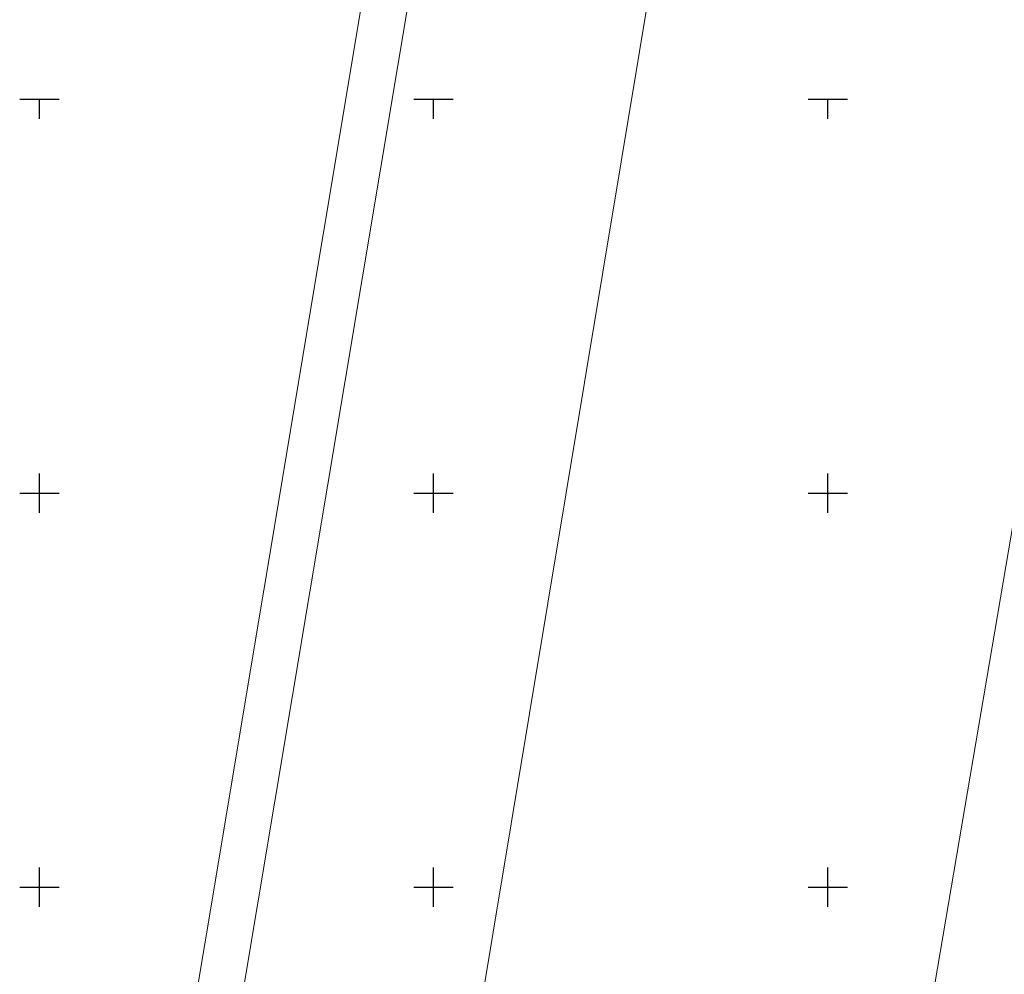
# Model space of a CAD drawing. Header units: metres. Extents: x 7523615 to 7533948, y 5492686 to 5502120.
# Tile 79 of 256: x 7529248 to 7529372, y 5498389 to 5498510. Entities that reach past the tile are written whole.
import ezdxf

# ---------------------------------------------------------------- set-up
doc = ezdxf.new("R2010")
doc.units = ezdxf.units.M
doc.linetypes.add('219-500', pattern=[0])
doc.layers.get('0').update_dxf_attribs({"color": 2, "lineweight": 5})

# ---------------------------------------------------------------- blocks, each defined once
blk = doc.blocks.new('RAMKA500K')
at = {"color": 0}
for p, q in [((47.5, 250), (52.5, 250)), ((50, 247.5), (50, 250)), ((97.5, 250), (102.5, 250)), ((100, 247.5), (100, 250)), ((147.5, 250), (152.5, 250)), ((150, 247.5), (150, 250)), ((50, 197.5), (50, 202.5)), ((100, 197.5), (100, 202.5)), ((150, 197.5), (150, 202.5)), ((47.5, 200), (52.5, 200)), ((97.5, 200), (102.5, 200)), ((147.5, 200), (152.5, 200)), ((50, 147.5), (50, 152.5)), ((100, 147.5), (100, 152.5)), ((150, 147.5), (150, 152.5)), ((47.5, 150), (52.5, 150)), ((97.5, 150), (102.5, 150)), ((147.5, 150), (152.5, 150))]:
    blk.add_line(p, q, dxfattribs=at)

msp = doc.modelspace()

# ---------------------------------------------------------------- linework, layer by layer
at = {"layer": '219-działka ewidencyjna', "color": 3, "linetype": '219-500', "lineweight": 18, "flags": 128}
for points in [[(7529263.49, 5498347.92), (7529300.97, 5498572.59)], [(7529259.82, 5498290.99), (7529306.59, 5498570.84)], [(7529335.39, 5498561.83), (7529284.34, 5498254.56)], [(7529344.53, 5498275.6), (7529390.26, 5498544.66)]]:
    msp.add_lwpolyline(points, dxfattribs=at)

# ---------------------------------------------------------------- block references
at = {"layer": 'Wstawianie ramki sekcyjnej z opisem', "color": 7, "linetype": 'CONTINUOUS', "lineweight": 13}
msp.add_blockref('RAMKA500K', (7529200, 5498250), dxfattribs=at)

doc.saveas('drawing.dxf')
